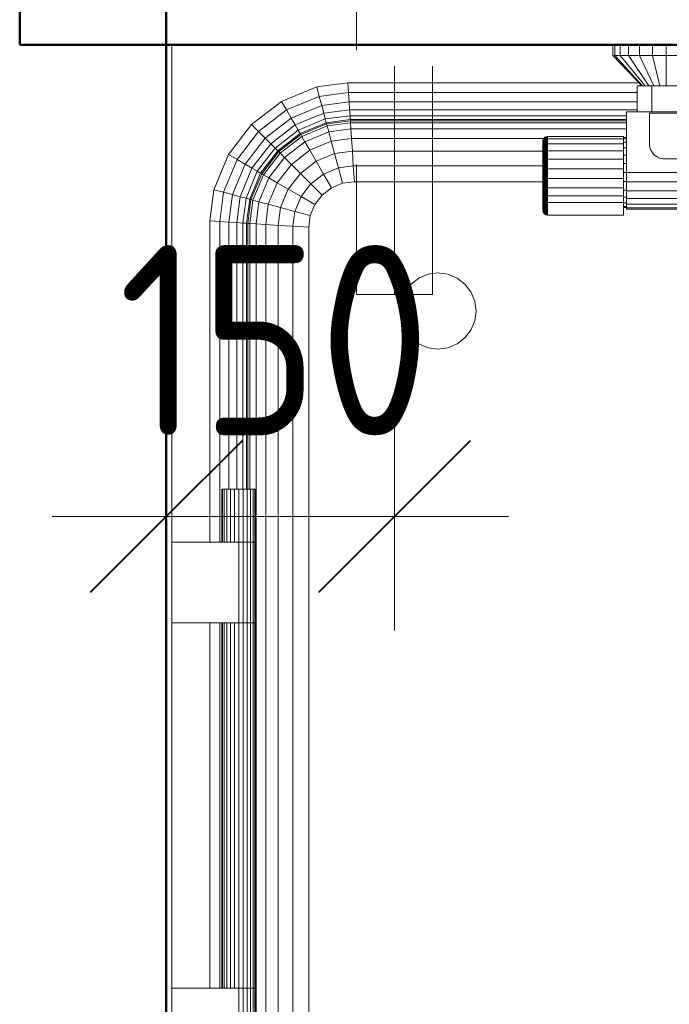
# Model space of a CAD drawing. Header units: millimetres. Extents: x -121 to 17420, y 1231 to 43130.
# Tile 37 of 57: x 12467 to 12894, y 41545 to 42192. Entities that reach past the tile are written whole.
import ezdxf

# ---------------------------------------------------------------- set-up
doc = ezdxf.new("R2010")
doc.units = ezdxf.units.MM
doc.linetypes.add('ADSK_Штриховая_ш3 п1_5', pattern=[225, 150, -75])
for name, color, linetype, lineweight in [('A-____-____-DIMS', 211, 'Continuous', 9), ('A-____-____-DIMS-50', 211, 'Continuous', 9), ('A-DETL-____-MBND', 5, 'ADSK_Штриховая_ш3 п1_5', 20), ('A-WALL-____-MCUT', 113, 'Continuous', 50), ('A-WALL-____-OTLN', 113, 'Continuous', 20), ('M-EQPM-____-OTLN', 50, 'Continuous', 20)]:
    doc.layers.add(name, color=color, linetype=linetype, lineweight=lineweight)
doc.styles.add('GOST Common_1', font='GOST_Common.ttf', dxfattribs={"width": 0.9, "height": 125})
doc.dimstyles.new('ADSK_Основной_2_5_мм', dxfattribs={"dimscale": 304.8, "dimtxt": 0.412449, "dimasz": 0.328084, "dimexe": 0.246063, "dimexo": 0.000807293, "dimgap": 0.049213, "dimtad": 1, "dimdec": 0, "dimlfac": 304.8, "dimdsep": 46, "dimtxsty": 'GOST Common_1', "dimblk1": 'OBLIQUE', "dimblk2": 'OBLIQUE', "dimsah": 1, "dimcen": 0.09, "dimdle": 0.246063, "dimazin": 2, "dimtfac": 1, "dimtdec": 4, "dimtix": 1, "dimtmove": 0, "dimatfit": 3, "dimfxl": 1, "dimtvp": 1, "dimtolj": 1, "dimtzin": 0, "dimlwd": 20, "dimlwe": 20, "dimarcsym": 2})

# ---------------------------------------------------------------- blocks, each defined once
blk = doc.blocks.new('Прямая форма - 83 new-608728-В_Этаж 01_Канализация')
at = {"layer": 'M-EQPM-____-OTLN', "color": 9}
for p, q in [((-400.16, 385.9), (-400.16, 500)), ((-110.16, 500), (-110.16, 493)), ((-108.97, 500), (-108.97, 493)), ((-105.47, 500), (-105.47, 493)), ((-99.91, 500), (-99.91, 493)), ((-92.66, 500), (-92.66, 493)), ((-84.22, 500), (-84.22, 493)), ((-75.16, 500), (-75.16, 493)), ((-108.97, 493), (-110.16, 493)), ((-110.16, 493), (-91.16, 473)), ((-105.47, 493), (-108.97, 493)), ((-108.97, 493), (-90.62, 473)), ((-99.91, 493), (-105.47, 493)), ((-105.47, 493), (-89.02, 473)), ((-92.66, 493), (-99.91, 493)), ((-99.91, 493), (-86.48, 473)), ((-84.22, 493), (-92.66, 493)), ((-92.66, 493), (-83.16, 473)), ((-75.16, 493), (-84.22, 493)), ((-84.22, 493), (-79.3, 473)), ((-66.1, 493), (-75.16, 493)), ((-75.16, 493), (-75.16, 473)), ((-304.9, 472.3), (-284.42, 475)), ((-284.42, 475), (-93.06, 475)), ((-284, 468.53), (-284.42, 475)), ((-94.16, 473), (-84.66, 473)), ((-94.16, 456), (-94.16, 473)), ((-84.66, 473), (-65.66, 473)), ((-84.66, 473), (-84.66, 456)), ((-327.94, 462.76), (-304.9, 472.3)), ((-324.68, 457.11), (-303.21, 466)), ((-303.21, 466), (-304.9, 472.3)), ((-303.21, 466), (-284, 468.53)), ((-301.63, 460.13), (-303.21, 466)), ((-284, 468.53), (-94.16, 468.53)), ((-283.6, 462.5), (-284, 468.53)), ((-347.73, 447.57), (-327.94, 462.76)), ((-324.68, 457.11), (-327.94, 462.76)), ((-321.64, 451.84), (-301.63, 460.13)), ((-301.63, 460.13), (-283.6, 462.5)), ((-300.28, 455.08), (-301.63, 460.13)), ((-283.6, 462.5), (-94.16, 462.5)), ((-283.26, 457.32), (-283.6, 462.5)), ((-343.12, 442.96), (-324.68, 457.11)), ((-321.64, 451.84), (-324.68, 457.11)), ((-319.03, 447.32), (-300.28, 455.08)), ((-300.28, 455.08), (-283.26, 457.32)), ((-299.24, 451.21), (-300.28, 455.08)), ((-283, 453.35), (-299.24, 451.21)), ((-283.26, 457.32), (-94.16, 457.32)), ((-283, 453.35), (-283.26, 457.32)), ((-282.84, 450.85), (-283, 453.35)), ((-283, 453.35), (-101.16, 453.35)), ((-101.16, 456), (-101.16, 416)), ((100.84, 456), (-101.16, 456)), ((-362.92, 427.78), (-347.73, 447.57)), ((-343.12, 442.96), (-347.73, 447.57)), ((-338.82, 438.66), (-321.64, 451.84)), ((-319.03, 447.32), (-335.13, 434.96)), ((-319.03, 447.32), (-321.64, 451.84)), ((-317.02, 443.85), (-319.03, 447.32)), ((-299.24, 451.21), (-317.02, 443.85)), ((-298.59, 448.78), (-315.76, 441.66)), ((-298.37, 447.95), (-315.34, 440.92)), ((-314.65, 439.73), (-298.01, 446.62)), ((-298.59, 448.78), (-299.24, 451.21)), ((-282.84, 450.85), (-298.59, 448.78)), ((-298.37, 447.95), (-298.59, 448.78)), ((-282.78, 450), (-298.37, 447.95)), ((-298.01, 446.62), (-298.37, 447.95)), ((-298.01, 446.62), (-282.69, 448.64)), ((-296.97, 442.73), (-298.01, 446.62)), ((-282.78, 450), (-282.84, 450.85)), ((-101.16, 450.85), (-282.84, 450.85)), ((-282.69, 448.64), (-282.78, 450)), ((-101.16, 450), (-282.78, 450)), ((-282.43, 444.64), (-282.69, 448.64)), ((-282.69, 448.64), (-101.16, 448.64)), ((-357.27, 424.52), (-343.12, 442.96)), ((-338.82, 438.66), (-343.12, 442.96)), ((-317.02, 443.85), (-332.29, 432.13)), ((-315.76, 441.66), (-330.51, 430.35)), ((-315.34, 440.92), (-329.9, 429.74)), ((-315.76, 441.66), (-317.02, 443.85)), ((-315.34, 440.92), (-315.76, 441.66)), ((-314.65, 439.73), (-315.34, 440.92)), ((-312.63, 436.24), (-296.97, 442.73)), ((-296.97, 442.73), (-282.43, 444.64)), ((-295.31, 436.53), (-296.97, 442.73)), ((-282.02, 438.28), (-282.43, 444.64)), ((-282.43, 444.64), (-101.16, 444.64)), ((-352, 421.48), (-338.82, 438.66)), ((-335.13, 434.96), (-347.48, 418.87)), ((-335.13, 434.96), (-338.82, 438.66)), ((-332.29, 432.13), (-335.13, 434.96)), ((-328.93, 428.77), (-314.65, 439.73)), ((-326.08, 425.92), (-312.63, 436.24)), ((-312.63, 436.24), (-314.65, 439.73)), ((-309.43, 430.69), (-312.63, 436.24)), ((-309.43, 430.69), (-295.31, 436.53)), ((-295.31, 436.53), (-282.02, 438.28)), ((-293.15, 428.46), (-295.31, 436.53)), ((-282.02, 438.28), (-281.47, 430)), ((-153.16, 438.28), (-282.02, 438.28)), ((-156.16, 436.79), (-156.14, 437.18)), ((-156.16, 436.79), (-156.14, 437.18)), ((-156.16, 435.32), (-156.16, 436.79)), ((-156.16, 436.79), (-156.16, 435.32)), ((-156.16, 435.32), (-156.14, 435.68)), ((-156.16, 435.32), (-156.14, 435.68)), ((-156.16, 432.49), (-156.16, 435.32)), ((-156.16, 435.32), (-156.16, 432.49)), ((-156.14, 437.18), (-155.93, 437.94)), ((-156.14, 437.18), (-155.93, 437.94)), ((-156.14, 435.68), (-156.14, 437.18)), ((-156.14, 437.18), (-156.14, 435.68)), ((-156.14, 435.68), (-155.93, 436.39)), ((-156.14, 435.68), (-155.93, 436.39)), ((-156.14, 432.8), (-156.14, 435.68)), ((-156.14, 435.68), (-156.14, 432.8)), ((-155.93, 437.94), (-155.54, 438.61)), ((-155.93, 437.94), (-155.54, 438.61)), ((-155.93, 436.39), (-155.93, 437.94)), ((-155.93, 437.94), (-155.93, 436.39)), ((-155.93, 436.39), (-155.54, 437.02)), ((-155.93, 436.39), (-155.54, 437.02)), ((-155.93, 433.4), (-155.93, 436.39)), ((-155.93, 436.39), (-155.93, 433.4)), ((-155.93, 433.4), (-155.54, 433.94)), ((-155.54, 438.61), (-154.99, 439.17)), ((-155.54, 438.61), (-154.99, 439.17)), ((-155.54, 437.02), (-155.54, 438.61)), ((-155.54, 438.61), (-155.54, 437.02)), ((-155.54, 437.02), (-154.99, 437.53)), ((-155.54, 437.02), (-155.54, 433.94)), ((-155.54, 433.94), (-154.99, 434.38)), ((-155.54, 433.94), (-155.54, 429.6)), ((-154.99, 439.17), (-154.31, 439.56)), ((-154.99, 439.17), (-154.31, 439.56)), ((-154.99, 437.53), (-154.99, 439.17)), ((-154.99, 439.17), (-154.99, 437.53)), ((-154.99, 437.53), (-154.31, 437.9)), ((-154.99, 437.53), (-154.99, 434.38)), ((-154.99, 434.38), (-154.31, 434.69)), ((-154.99, 434.38), (-154.99, 429.93)), ((-154.31, 439.56), (-153.55, 439.76)), ((-154.31, 439.56), (-153.55, 439.76)), ((-154.31, 437.9), (-154.31, 439.56)), ((-154.31, 439.56), (-154.31, 437.9)), ((-154.31, 437.9), (-153.55, 438.09)), ((-154.31, 437.9), (-154.31, 434.69)), ((-154.31, 434.69), (-153.55, 434.85)), ((-154.31, 434.69), (-154.31, 430.17)), ((-153.55, 439.76), (-153.16, 439.79)), ((-153.55, 439.76), (-153.16, 439.79)), ((-153.55, 438.09), (-153.55, 439.76)), ((-153.55, 439.76), (-153.55, 438.09)), ((-153.55, 438.09), (-153.16, 438.11)), ((-153.55, 438.09), (-153.16, 438.11)), ((-153.55, 438.09), (-153.55, 434.85)), ((-153.55, 434.85), (-153.16, 434.87)), ((-153.55, 434.85), (-153.55, 430.29)), ((-153.16, 439.79), (-103.16, 439.79)), ((-153.16, 439.79), (-153.16, 438.11)), ((-153.16, 438.11), (-103.16, 438.11)), ((-153.16, 438.11), (-153.16, 434.87)), ((-153.16, 434.87), (-103.16, 434.87)), ((-153.16, 434.87), (-153.16, 430.3)), ((-103.16, 439.79), (-103.16, 438.11)), ((-103.16, 439), (-101.16, 439)), ((-103.16, 438.22), (-101.16, 438.22)), ((-103.16, 438.11), (-103.16, 434.87)), ((-103.16, 435.92), (-101.16, 435.92)), ((-103.16, 434.87), (-103.16, 430.3)), ((-372.47, 404.73), (-362.92, 427.78)), ((-357.27, 424.52), (-362.92, 427.78)), ((-332.29, 432.13), (-344.01, 416.86)), ((-330.51, 430.35), (-341.83, 415.6)), ((-329.9, 429.74), (-341.08, 415.17)), ((-339.89, 414.49), (-328.93, 428.77)), ((-330.51, 430.35), (-332.29, 432.13)), ((-329.9, 429.74), (-330.51, 430.35)), ((-328.93, 428.77), (-329.9, 429.74)), ((-326.08, 425.92), (-328.93, 428.77)), ((-321.55, 421.39), (-309.43, 430.69)), ((-305.25, 423.45), (-309.43, 430.69)), ((-293.15, 428.46), (-305.25, 423.45)), ((-281.47, 430), (-293.15, 428.46)), ((-293.15, 428.46), (-290.63, 419.06)), ((-281.47, 430), (-280.84, 420.35)), ((-155.93, 430), (-281.47, 430)), ((-156.16, 432.49), (-156.14, 432.8)), ((-156.16, 432.49), (-156.14, 432.8)), ((-156.16, 428.5), (-156.16, 432.49)), ((-156.16, 432.49), (-156.16, 428.5)), ((-156.16, 428.5), (-156.14, 428.73)), ((-156.16, 428.5), (-156.14, 428.73)), ((-156.16, 423.62), (-156.16, 428.5)), ((-156.16, 428.5), (-156.16, 423.62)), ((-156.14, 432.8), (-155.93, 433.4)), ((-156.14, 432.8), (-155.93, 433.4)), ((-156.14, 428.73), (-156.14, 432.8)), ((-156.14, 432.8), (-156.14, 428.73)), ((-156.14, 428.73), (-155.93, 429.19)), ((-156.14, 428.73), (-155.93, 429.19)), ((-156.14, 423.77), (-156.14, 428.73)), ((-156.14, 428.73), (-156.14, 423.77)), ((-155.93, 433.4), (-155.93, 429.19)), ((-155.93, 429.19), (-155.54, 429.6)), ((-155.93, 429.19), (-155.93, 424.04)), ((-155.54, 429.6), (-154.99, 429.93)), ((-155.54, 429.6), (-155.54, 424.29)), ((-154.99, 429.93), (-154.31, 430.17)), ((-154.99, 429.93), (-154.99, 424.5)), ((-154.31, 430.17), (-153.55, 430.29)), ((-154.31, 430.17), (-154.31, 424.64)), ((-153.55, 430.29), (-153.16, 430.3)), ((-153.55, 430.29), (-153.55, 424.71)), ((-153.16, 430.3), (-103.16, 430.3)), ((-153.16, 430.3), (-153.16, 424.72)), ((-103.16, 432.26), (-101.16, 432.26)), ((-103.16, 430.3), (-103.16, 424.72)), ((-103.16, 427.5), (-101.16, 427.5)), ((-366.16, 403.04), (-357.27, 424.52)), ((-352, 421.48), (-360.29, 401.47)), ((-352, 421.48), (-357.27, 424.52)), ((-347.48, 418.87), (-352, 421.48)), ((-336.4, 412.47), (-326.08, 425.92)), ((-330.85, 409.26), (-321.55, 421.39)), ((-321.55, 421.39), (-326.08, 425.92)), ((-315.64, 415.48), (-321.55, 421.39)), ((-315.64, 415.48), (-305.25, 423.45)), ((-305.25, 423.45), (-300.38, 415.02)), ((-156.16, 423.62), (-156.14, 423.77)), ((-156.16, 423.62), (-156.14, 423.77)), ((-156.16, 418.21), (-156.16, 423.62)), ((-156.16, 423.62), (-156.16, 418.21)), ((-156.14, 423.77), (-155.93, 424.04)), ((-156.14, 423.77), (-155.93, 424.04)), ((-156.14, 418.25), (-156.14, 423.77)), ((-156.14, 423.77), (-156.14, 418.25)), ((-155.93, 424.04), (-155.54, 424.29)), ((-155.93, 424.04), (-155.93, 418.33)), ((-155.54, 424.29), (-154.99, 424.5)), ((-155.54, 424.29), (-155.54, 418.41)), ((-154.99, 424.5), (-154.31, 424.64)), ((-154.99, 424.5), (-154.99, 418.46)), ((-154.31, 424.64), (-153.55, 424.71)), ((-154.31, 424.64), (-154.31, 418.51)), ((-153.55, 424.71), (-153.16, 424.72)), ((-153.55, 424.71), (-153.55, 418.53)), ((-153.16, 424.72), (-103.16, 424.72)), ((-153.16, 424.72), (-153.16, 418.53)), ((-103.16, 424.72), (-103.16, 418.53)), ((-103.16, 421.95), (-101.16, 421.95)), ((-347.48, 418.87), (-355.24, 400.12)), ((-344.01, 416.86), (-351.37, 399.08)), ((-341.83, 415.6), (-348.94, 398.43)), ((-341.08, 415.17), (-348.11, 398.21)), ((-344.01, 416.86), (-347.48, 418.87)), ((-346.78, 397.85), (-339.89, 414.49)), ((-341.83, 415.6), (-344.01, 416.86)), ((-341.08, 415.17), (-341.83, 415.6)), ((-339.89, 414.49), (-341.08, 415.17)), ((-336.4, 412.47), (-339.89, 414.49)), ((-323.61, 405.09), (-315.64, 415.48)), ((-308.76, 408.6), (-315.64, 415.48)), ((-300.38, 415.02), (-308.76, 408.6)), ((-290.63, 419.06), (-300.38, 415.02)), ((-300.38, 415.02), (-295.16, 405.98)), ((-280.84, 420.35), (-290.63, 419.06)), ((-290.63, 419.06), (-287.93, 408.98)), ((-280.84, 420.35), (-280.16, 410)), ((-155.93, 420.35), (-280.84, 420.35)), ((-156.16, 418.21), (-156.14, 418.25)), ((-156.16, 418.21), (-156.14, 418.25)), ((-156.16, 412.64), (-156.16, 418.21)), ((-156.16, 418.21), (-156.16, 412.64)), ((-156.14, 418.25), (-155.93, 418.33)), ((-156.14, 418.25), (-155.93, 418.33)), ((-156.14, 412.58), (-156.14, 418.25)), ((-156.14, 418.25), (-156.14, 412.58)), ((-155.93, 418.33), (-155.54, 418.41)), ((-155.93, 418.33), (-155.93, 412.46)), ((-155.54, 418.41), (-154.99, 418.46)), ((-155.54, 418.41), (-155.54, 412.35)), ((-154.99, 418.46), (-154.31, 418.51)), ((-154.99, 418.46), (-154.99, 412.26)), ((-154.31, 418.51), (-153.55, 418.53)), ((-154.31, 418.51), (-154.31, 412.2)), ((-153.55, 418.53), (-153.16, 418.53)), ((-153.55, 418.53), (-153.55, 412.16)), ((-153.16, 418.53), (-103.16, 418.53)), ((-153.16, 418.53), (-153.16, 412.16)), ((-103.16, 418.53), (-103.16, 412.16)), ((-103.16, 416), (-101.16, 416)), ((-101.16, 416), (100.84, 416)), ((-101.16, 409.79), (-101.16, 416)), ((-342.89, 396.81), (-336.4, 412.47)), ((-336.7, 395.15), (-330.85, 409.26)), ((-330.85, 409.26), (-336.4, 412.47)), ((-323.61, 405.09), (-330.85, 409.26)), ((-308.76, 408.6), (-315.19, 400.22)), ((-308.76, 408.6), (-301.38, 401.21)), ((-287.93, 408.98), (-295.16, 405.98)), ((-287.93, 408.98), (-295.16, 405.98)), ((-280.16, 410), (-287.93, 408.98)), ((-280.16, 410), (-287.93, 408.98)), ((-155.93, 410), (-280.16, 410)), ((-155.93, 410), (-280.16, 410)), ((-156.14, 412.58), (-156.16, 412.64)), ((-156.16, 412.64), (-156.16, 407.31)), ((-156.16, 407.31), (-156.16, 412.64)), ((-156.16, 412.64), (-156.14, 412.58)), ((-155.93, 412.46), (-156.14, 412.58)), ((-156.14, 412.58), (-156.14, 407.15)), ((-156.14, 407.15), (-156.14, 412.58)), ((-156.14, 412.58), (-155.93, 412.46)), ((-155.54, 412.35), (-155.93, 412.46)), ((-155.93, 412.46), (-155.93, 406.83)), ((-154.99, 412.26), (-155.54, 412.35)), ((-155.54, 412.35), (-155.54, 406.55)), ((-154.31, 412.2), (-154.99, 412.26)), ((-154.99, 412.26), (-154.99, 406.32)), ((-153.55, 412.16), (-154.31, 412.2)), ((-154.31, 412.2), (-154.31, 406.15)), ((-153.16, 412.16), (-153.55, 412.16)), ((-153.55, 412.16), (-153.55, 406.07)), ((-103.16, 412.16), (-153.16, 412.16)), ((-153.16, 412.16), (-153.16, 406.06)), ((-103.16, 412.16), (-103.16, 406.06)), ((-103.16, 410.05), (-101.16, 410.05)), ((-101.16, 404), (-101.16, 409.79)), ((-101.16, 409.79), (100.84, 409.79)), ((-375.16, 384.26), (-372.47, 404.73)), ((-366.16, 403.04), (-372.47, 404.73)), ((-368.69, 383.84), (-366.16, 403.04)), ((-360.29, 401.47), (-366.16, 403.04)), ((-360.29, 401.47), (-362.66, 383.44)), ((-355.24, 400.12), (-360.29, 401.47)), ((-328.63, 392.99), (-323.61, 405.09)), ((-315.19, 400.22), (-323.61, 405.09)), ((-301.38, 401.21), (-306.14, 395)), ((-301.38, 401.21), (-306.14, 395)), ((-295.16, 405.98), (-301.38, 401.21)), ((-295.16, 405.98), (-301.38, 401.21)), ((-156.16, 407.31), (-156.14, 407.15)), ((-156.16, 407.31), (-156.16, 402.59)), ((-156.16, 402.59), (-156.16, 407.31)), ((-156.16, 407.31), (-156.14, 407.15)), ((-156.16, 402.59), (-156.14, 402.34)), ((-156.16, 402.59), (-156.16, 398.68)), ((-156.16, 398.68), (-156.16, 402.59)), ((-156.16, 402.59), (-156.14, 402.34)), ((-156.14, 407.15), (-155.93, 406.83)), ((-156.14, 407.15), (-156.14, 402.34)), ((-156.14, 402.34), (-156.14, 407.15)), ((-156.14, 407.15), (-155.93, 406.83)), ((-156.14, 402.34), (-155.93, 401.85)), ((-156.14, 402.34), (-156.14, 398.38)), ((-156.14, 398.38), (-156.14, 402.34)), ((-156.14, 402.34), (-155.93, 401.85)), ((-155.93, 406.83), (-155.54, 406.55)), ((-155.93, 406.83), (-155.93, 401.85)), ((-155.93, 401.85), (-155.54, 401.41)), ((-155.93, 401.85), (-155.93, 397.79)), ((-155.54, 406.55), (-154.99, 406.32)), ((-155.54, 406.55), (-155.54, 401.41)), ((-155.54, 401.41), (-154.99, 401.06)), ((-155.54, 401.41), (-155.54, 397.26)), ((-154.99, 406.32), (-154.31, 406.15)), ((-154.99, 406.32), (-154.99, 401.06)), ((-154.31, 406.15), (-153.55, 406.07)), ((-154.31, 406.15), (-154.31, 400.8)), ((-153.55, 406.07), (-153.16, 406.06)), ((-153.55, 406.07), (-153.55, 400.67)), ((-153.16, 406.06), (-103.16, 406.06)), ((-153.16, 406.06), (-153.16, 400.66)), ((-103.16, 406.06), (-103.16, 400.66)), ((-103.16, 404.5), (-101.16, 404.5)), ((-101.16, 399.03), (-101.16, 404)), ((100.84, 404), (-101.16, 404)), ((-355.24, 400.12), (-357.48, 383.1)), ((-351.37, 399.08), (-355.24, 400.12)), ((-351.37, 399.08), (-353.51, 382.84)), ((-348.94, 398.43), (-351.37, 399.08)), ((-348.94, 398.43), (-351.01, 382.68)), ((-348.11, 398.21), (-350.16, 382.62)), ((-348.11, 398.21), (-348.94, 398.43)), ((-348.8, 382.53), (-346.78, 397.85)), ((-346.78, 397.85), (-348.11, 398.21)), ((-342.89, 396.81), (-346.78, 397.85)), ((-344.8, 382.27), (-342.89, 396.81)), ((-336.7, 395.15), (-342.89, 396.81)), ((-338.45, 381.85), (-336.7, 395.15)), ((-328.63, 392.99), (-336.7, 395.15)), ((-319.23, 390.47), (-315.19, 400.22)), ((-315.19, 400.22), (-306.14, 395)), ((-306.14, 395), (-309.14, 387.76)), ((-306.14, 395), (-309.14, 387.76)), ((-156.16, 398.68), (-156.14, 398.38)), ((-156.16, 398.68), (-156.14, 398.38)), ((-156.14, 398.38), (-155.93, 397.79)), ((-156.14, 398.38), (-156.14, 390.69)), ((-155.93, 397.79), (-155.54, 397.26)), ((-155.93, 397.79), (-155.93, 389.93)), ((-155.54, 397.26), (-154.99, 396.82)), ((-155.54, 397.26), (-155.54, 389.25)), ((-154.99, 401.06), (-154.31, 400.8)), ((-154.99, 401.06), (-154.99, 396.82)), ((-154.99, 396.82), (-154.31, 396.52)), ((-154.99, 396.82), (-154.99, 388.7)), ((-154.31, 400.8), (-153.55, 400.67)), ((-154.31, 400.8), (-154.31, 396.52)), ((-154.31, 396.52), (-153.55, 396.36)), ((-154.31, 396.52), (-154.31, 388.31)), ((-153.55, 400.67), (-153.16, 400.66)), ((-153.55, 400.67), (-153.55, 396.36)), ((-153.55, 396.36), (-153.16, 396.34)), ((-153.55, 396.36), (-153.55, 388.11)), ((-153.16, 400.66), (-103.16, 400.66)), ((-153.16, 400.66), (-153.16, 396.34)), ((-153.16, 396.34), (-103.16, 396.34)), ((-153.16, 396.34), (-153.16, 388.08)), ((-103.16, 400.66), (-103.16, 396.34)), ((-103.16, 399.74), (-101.16, 399.74)), ((-103.16, 396.34), (-103.16, 388.08)), ((-103.16, 396.08), (-101.16, 396.08)), ((-101.16, 395.22), (-101.16, 399.03)), ((100.84, 399.03), (-101.16, 399.03)), ((-101.16, 392.82), (-101.16, 395.22)), ((100.84, 395.22), (-101.16, 395.22)), ((-330.16, 381.31), (-328.63, 392.99)), ((-319.23, 390.47), (-328.63, 392.99)), ((-320.52, 380.68), (-319.23, 390.47)), ((-309.14, 387.76), (-319.23, 390.47)), ((-156.14, 390.69), (-156, 390.18)), ((-155.93, 389.93), (-155.54, 389.25)), ((-155.54, 389.25), (-154.99, 388.7)), ((-154.99, 388.7), (-154.31, 388.31)), ((-154.31, 388.31), (-153.55, 388.11)), ((-103.16, 393.78), (-101.16, 393.78)), ((-103.16, 393), (-101.16, 393)), ((-101.16, 392), (-101.16, 392.82)), ((100.84, 392.82), (-101.16, 392.82)), ((100.84, 392), (-101.16, 392)), ((-400.16, 385.9), (-400.16, 173)), ((-375.16, 173), (-375.16, 384.26)), ((-368.69, 383.84), (-375.16, 384.26)), ((-362.66, 383.44), (-368.69, 383.84)), ((-368.69, 383.84), (-368.69, 173)), ((-362.66, 383.44), (-362.66, 208)), ((-357.48, 383.1), (-362.66, 383.44)), ((-353.51, 382.84), (-357.48, 383.1)), ((-357.48, 383.1), (-357.48, 208)), ((-351.01, 382.68), (-353.51, 382.84)), ((-353.51, 382.84), (-353.51, 208)), ((-350.16, 382.62), (-351.01, 382.68)), ((-351.01, 382.68), (-351.01, 208)), ((-348.8, 382.53), (-350.16, 382.62)), ((-350.16, 382.62), (-350.16, 208)), ((-348.8, 208), (-348.8, 382.53)), ((-344.8, 382.27), (-348.8, 382.53)), ((-344.8, -382.27), (-344.8, 382.27)), ((-338.45, 381.85), (-344.8, 382.27)), ((-338.45, -381.85), (-338.45, 381.85)), ((-330.16, 381.31), (-338.45, 381.85)), ((-309.14, 387.76), (-310.16, 380)), ((-309.14, 387.76), (-310.16, 380)), ((-153.55, 388.11), (-153.16, 388.08)), ((-153.16, 388.08), (-103.16, 388.08)), ((-330.16, -381.31), (-330.16, 381.31)), ((-320.52, 380.68), (-330.16, 381.31)), ((-320.52, -380.68), (-320.52, 380.68)), ((-310.16, 380), (-320.52, 380.68)), ((-310.16, -380), (-310.16, 380)), ((-310.16, 380), (-310.16, 0)), ((-231.63, 349.15), (-225.16, 350)), ((-225.16, 350), (-218.69, 349.15)), ((-242.84, 342.68), (-237.66, 346.65)), ((-237.66, 346.65), (-231.63, 349.15)), ((-218.69, 349.15), (-212.66, 346.65)), ((-212.66, 346.65), (-207.48, 342.68)), ((-249.31, 331.47), (-246.81, 337.5)), ((-246.81, 337.5), (-242.84, 342.68)), ((-207.48, 342.68), (-203.51, 337.5)), ((-203.51, 337.5), (-201.01, 331.47)), ((-250.16, 325), (-249.31, 331.47)), ((-201.01, 331.47), (-200.16, 325)), ((-249.31, 318.53), (-250.16, 325)), ((-200.16, 325), (-201.01, 318.53)), ((-246.81, 312.5), (-249.31, 318.53)), ((-201.01, 318.53), (-203.51, 312.5)), ((-242.84, 307.32), (-246.81, 312.5)), ((-203.51, 312.5), (-207.48, 307.32)), ((-237.66, 303.35), (-242.84, 307.32)), ((-207.48, 307.32), (-212.66, 303.35)), ((-231.63, 300.85), (-237.66, 303.35)), ((-225.16, 300), (-231.63, 300.85)), ((-218.69, 300.85), (-225.16, 300)), ((-212.66, 303.35), (-218.69, 300.85)), ((-367.16, 208), (-366.79, 208)), ((-367.16, 173), (-367.16, 208)), ((-366.79, 208), (-365.69, 208)), ((-366.79, 173), (-366.79, 208)), ((-365.69, 208), (-363.94, 208)), ((-365.69, 173), (-365.69, 208)), ((-363.94, 208), (-361.66, 208)), ((-363.94, 173), (-363.94, 208)), ((-361.66, 208), (-359.01, 208)), ((-361.66, 173), (-361.66, 208)), ((-359.01, 208), (-356.16, 208)), ((-359.01, 173), (-359.01, 208)), ((-356.16, 208), (-353.32, 208)), ((-356.16, 173), (-356.16, 208)), ((-353.32, 208), (-350.66, 208)), ((-353.32, 173), (-353.32, 208)), ((-350.66, 208), (-348.38, 208)), ((-350.66, 173), (-350.66, 208)), ((-348.38, 208), (-346.64, 208)), ((-348.38, 173), (-348.38, 208)), ((-346.64, 208), (-345.54, 208)), ((-346.64, 173), (-346.64, 208)), ((-345.54, 208), (-345.16, 208)), ((-345.54, 173), (-345.54, 208)), ((-345.16, 173), (-345.16, 208)), ((-400.16, 120), (-400.16, 173)), ((-400.16, 173), (-356.16, 173)), ((-356.16, 173), (-353.32, 173)), ((-356.16, 120), (-356.16, 173)), ((-353.32, 173), (-356.16, 173)), ((-353.32, 173), (-350.66, 173)), ((-353.32, 120), (-353.32, 173)), ((-350.66, 173), (-353.32, 173)), ((-350.66, 173), (-348.38, 173)), ((-350.66, 120), (-350.66, 173)), ((-348.38, 173), (-350.66, 173)), ((-348.38, 173), (-346.64, 173)), ((-348.38, 120), (-348.38, 173)), ((-346.64, 173), (-348.38, 173)), ((-346.64, 173), (-345.54, 173)), ((-346.64, 120), (-346.64, 173)), ((-345.54, 173), (-346.64, 173)), ((-345.54, 173), (-345.16, 173)), ((-345.54, 120), (-345.54, 173)), ((-345.16, 173), (-345.54, 173)), ((-345.16, 120), (-345.16, 173)), ((-400.16, 120), (-400.16, -120)), ((-356.16, 120), (-400.16, 120)), ((-375.16, -120), (-375.16, 120)), ((-368.69, 120), (-368.69, -120)), ((-367.16, -120), (-367.16, 120)), ((-366.79, -120), (-366.79, 120)), ((-365.69, -120), (-365.69, 120)), ((-363.94, -120), (-363.94, 120)), ((-361.66, -120), (-361.66, 120)), ((-359.01, -120), (-359.01, 120)), ((-353.32, 120), (-356.16, 120)), ((-356.16, 120), (-353.32, 120)), ((-356.16, -120), (-356.16, 120)), ((-350.66, 120), (-353.32, 120)), ((-353.32, 120), (-350.66, 120)), ((-353.32, -120), (-353.32, 120)), ((-348.38, 120), (-350.66, 120)), ((-350.66, 120), (-348.38, 120)), ((-350.66, -120), (-350.66, 120)), ((-346.64, 120), (-348.38, 120)), ((-348.38, 120), (-346.64, 120)), ((-348.38, -120), (-348.38, 120)), ((-345.54, 120), (-346.64, 120)), ((-346.64, 120), (-345.54, 120)), ((-346.64, -120), (-346.64, 120)), ((-345.16, 120), (-345.54, 120)), ((-345.54, 120), (-345.16, 120)), ((-345.54, -120), (-345.54, 120)), ((-345.16, -120), (-345.16, 120)), ((-310.16, 0), (-310.16, -380)), ((-400.16, -120), (-356.16, -120)), ((-400.16, -173), (-400.16, -120)), ((-353.32, -120), (-356.16, -120)), ((-356.16, -120), (-353.32, -120)), ((-356.16, -173), (-356.16, -120)), ((-350.66, -120), (-353.32, -120)), ((-353.32, -120), (-350.66, -120)), ((-353.32, -173), (-353.32, -120)), ((-348.38, -120), (-350.66, -120)), ((-350.66, -120), (-348.38, -120)), ((-350.66, -173), (-350.66, -120)), ((-346.64, -120), (-348.38, -120)), ((-348.38, -120), (-346.64, -120)), ((-348.38, -173), (-348.38, -120)), ((-345.54, -120), (-346.64, -120)), ((-346.64, -120), (-345.54, -120)), ((-346.64, -173), (-346.64, -120)), ((-345.16, -120), (-345.54, -120)), ((-345.54, -120), (-345.16, -120)), ((-345.54, -173), (-345.54, -120)), ((-345.16, -173), (-345.16, -120))]:
    blk.add_line(p, q, dxfattribs=at)
blk = doc.blocks.new('Прямая форма - FU - 054-608729-В_Этаж 01_Канализация')
blk.add_blockref('Прямая форма - 83 new-608728-В_Этаж 01_Канализация', (0, 0))
blk = doc.blocks.new('Прямая форма - 83 new-608903-В_Этаж 01_Канализация')
at = {"layer": 'A-WALL-____-MCUT', "color": 253}
for p, q in [((900.33, 0), (0, 0)), ((0, 0), (0, -100)), ((900.33, -100), (900.33, 0)), ((0, -100), (705, -100)), ((727, -100), (740.26, -100)), ((760.26, -100), (897.33, -100))]:
    blk.add_line(p, q, dxfattribs=at)
blk = doc.blocks.new('Прямая форма - SW - 005-608904-В_Этаж 01_Канализация')
blk.add_blockref('Прямая форма - 83 new-608903-В_Этаж 01_Канализация', (0, 0))
blk = doc.blocks.new('Прямая форма - 83 new-608919-В_Этаж 01_Канализация')
at = {"layer": 'A-WALL-____-MCUT', "color": 253}
blk.add_line((2900, -100), (6700, -100), dxfattribs=at)
blk = doc.blocks.new('Прямая форма - SW - 005-608920-В_Этаж 01_Канализация')
blk.add_blockref('Прямая форма - 83 new-608919-В_Этаж 01_Канализация', (0, 0))
blk = doc.blocks.new('83 new_ifc_RVT-1-В_Этаж 01_Канализация')
at = {"layer": 'A-WALL-____-OTLN', "color": 9, "lineweight": 20, "rotation": 90}
blk.add_blockref('Прямая форма - SW - 005-608920-В_Этаж 01_Канализация', (26610.28, 35775.83), dxfattribs=at)
at = {"layer": 'A-WALL-____-OTLN', "color": 9, "lineweight": 20}
blk.add_blockref('Прямая форма - SW - 005-608904-В_Этаж 01_Канализация', (26613.89, 42275.83), dxfattribs=at)
at = {"layer": 'M-EQPM-____-OTLN', "color": 9, "lineweight": 20}
blk.add_blockref('Прямая форма - FU - 054-608729-В_Этаж 01_Канализация', (27114.05, 41675.83), dxfattribs=at)
blk = doc.blocks.new('ADSK_Бытовой вентилятор накладной - 200-1604136-В_Этаж 01_Канализация')
at = {"layer": 'M-EQPM-____-OTLN', "color": 5}
for p, q in [((0, 90), (0, -90)), ((20, 90), (0, 90)), ((30, 80), (30, -80)), ((-89, 59), (0, 59)), ((-89, 59), (-89, -59)), ((0, -59), (-89, -59)), ((20, -90), (0, -90))]:
    blk.add_line(p, q, dxfattribs=at)
for points, knots in [([(20, 90), (20.87, 90), (22.18, 89.83), (23.84, 89.27), (25.01, 88.69), (25.92, 88.08), (26.6, 87.52), (27.24, 86.93), (27.81, 86.27), (28.32, 85.56), (28.78, 84.82), (29.27, 83.84), (29.83, 82.18), (30, 80.87), (30, 80)], [-1, -1, -1, -1, -0.833333, -0.75, -0.666667, -0.583333, -0.541667, -0.5, -0.416667, -0.375, -0.333333, -0.25, -0.166667, 0, 0, 0, 0]), ([(30, -80), (30, -80.89), (29.83, -82.18), (29.27, -83.84), (28.78, -84.82), (28.32, -85.56), (27.81, -86.27), (27.24, -86.93), (26.6, -87.52), (25.92, -88.08), (25.01, -88.69), (23.84, -89.26), (22.18, -89.83), (20.87, -90), (20, -90)], [0, 0, 0, 0, 0.166667, 0.25, 0.333333, 0.375, 0.416667, 0.5, 0.541667, 0.583333, 0.666667, 0.75, 0.833333, 1, 1, 1, 1])]:
    blk.add_open_spline(points, degree=3, knots=knots, dxfattribs=at)
blk = doc.blocks.new('DIMBLOCK6-В_Этаж 01_Канализация')
at = {"layer": 'A-____-____-DIMS-50', "lineweight": 20}
for p, q in [((12563.38, 41865.82), (12563.38, 41940.82)), ((12713.38, 41865.82), (12713.38, 41936.64)), ((12488.38, 41865.82), (12788.38, 41865.82)), ((12563.38, 41865.82), (12563.38, 41861.53)), ((12713.38, 41865.82), (12713.38, 41790.82))]:
    blk.add_line(p, q, dxfattribs=at)
at = {"layer": 'A-____-____-DIMS-50', "lineweight": 40}
for p, q in [((12563.38, 41865.82), (12613.38, 41915.82)), ((12713.38, 41865.82), (12763.38, 41915.82)), ((12563.38, 41865.82), (12513.38, 41815.82)), ((12713.38, 41865.82), (12663.38, 41815.82))]:
    blk.add_line(p, q, dxfattribs=at)
at = {"layer": 'A-____-____-DIMS-50', "color": 0, "lineweight": 20, "insert": (12531.84, 42044.17), "char_height": 125, "width": 255.6903, "attachment_point": 1, "line_spacing_factor": 1.022761, "style": 'GOST Common_1'}
blk.add_mtext('150', dxfattribs=at)
blk = doc.blocks.new('_Oblique')
at = {"color": 0, "linetype": 'ByBlock', "lineweight": -2}
blk.add_line((-0.5, -0.5), (0.5, 0.5), dxfattribs=at)

msp = doc.modelspace()

# ---------------------------------------------------------------- linework, layer by layer
at = {"layer": 'A-DETL-____-MBND', "color": 22}
for p, q in [((12688.3773, 42322.1913), (12688.3773, 42011.6398)), ((12713.3773, 42011.6398), (12713.3773, 42322.1913)), ((12738.3773, 42011.6398), (12738.3773, 42322.1913)), ((12688.3773, 42011.6398), (12738.3773, 42011.6398))]:
    msp.add_line(p, q, dxfattribs=at)

# ---------------------------------------------------------------- block references
at = {"lineweight": 9}
msp.add_blockref('83 new_ifc_RVT-1-В_Этаж 01_Канализация', (-14146.9061, 0), dxfattribs=at)
at = {"layer": 'M-EQPM-____-OTLN', "color": 5, "extrusion": (0, 0, -1), "rotation": 270.0000000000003}
msp.add_blockref('ADSK_Бытовой вентилятор накладной - 200-1604136-В_Этаж 01_Канализация', (-12971.0148, 42130.8309), dxfattribs=at)

# ---------------------------------------------------------------- dimensions: what is measured, and where the dimension line sits
at = {"layer": 'A-____-____-DIMS', "lineweight": 20}
dim = msp.add_linear_dim(base=(12713.3773, 41865.8161), p1=(12563.3773, 41936.5268), p2=(12713.3773, 42011.6398), dimstyle='ADSK_Основной_2_5_мм', override={"dimpost": '<>', "dimfxl": 167.755654}, dxfattribs=at)
dim.commit()
dim.dimension.update_dxf_attribs({"geometry": 'DIMBLOCK6-В_Этаж 01_Канализация', "text_midpoint": (12638.3773, 41943.3161)})

doc.saveas('drawing.dxf')
